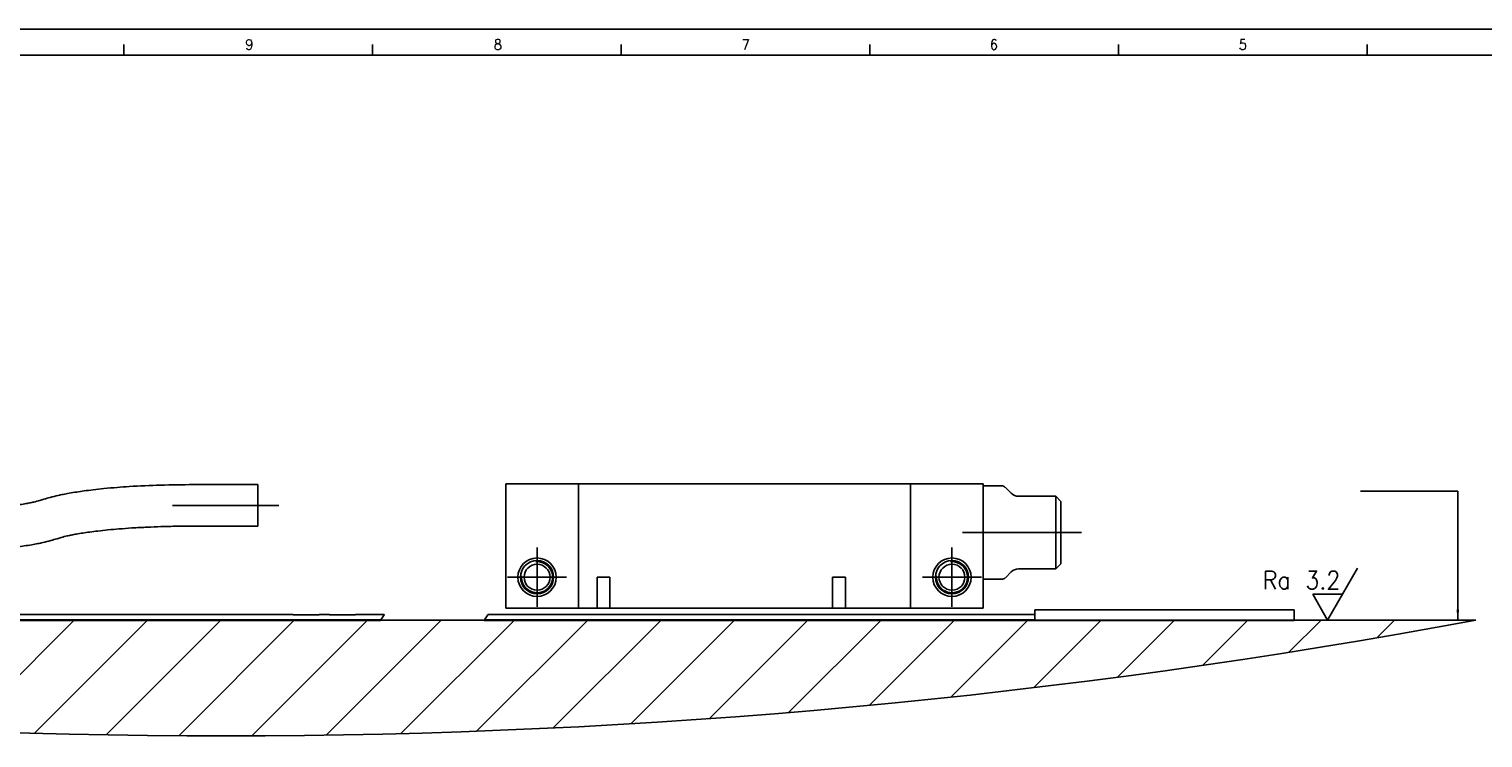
# Model space of a CAD drawing. Header units: millimetres. Extents: x -235 to 2095, y -109 to 485.
# Tile 15 of 20: x 150 to 430, y 348 to 485. Entities that reach past the tile are written whole.
import ezdxf

# ---------------------------------------------------------------- set-up
doc = ezdxf.new("R2010")
doc.units = ezdxf.units.MM
doc.linetypes.add('DOT_CENTER', pattern=[14, 12, -1, 0, -1])
doc.layers.add('1', color=7, linetype='Continuous')
doc.styles.add('CONVERTER_11', font='txt.shx', dxfattribs={"width": 0.9})
doc.dimstyles.get("Standard").update_dxf_attribs({"dimtxt": 0.18, "dimasz": 0.18, "dimexe": 0.18, "dimexo": 0.0625, "dimgap": 0.09, "dimtad": 0, "dimtih": 1, "dimtoh": 1, "dimdec": 4, "dimzin": 0, "dimdsep": 46, "dimtxsty": 'Standard', "dimcen": 0.09, "dimadec": 0, "dimazin": 0, "dimtfac": 1, "dimtdec": 4, "dimtofl": 0, "dimtmove": 0, "dimatfit": 3, "dimfxl": 1, "dimtolj": 1, "dimtzin": 0, "dimarcsym": 0})

# ---------------------------------------------------------------- blocks, each defined once
blk = doc.blocks.new('AM_CREATE_SYMBOL_SURFACE', base_point=(400.44, 370.9))
at = {"layer": '1', "color": 7, "linetype": 'Continuous'}
for p, q in [((400.44, 370.9), (406.21, 380.9)), ((397.56, 375.9), (400.44, 370.9)), ((403.32, 375.9), (397.56, 375.9))]:
    blk.add_line(p, q, dxfattribs=at)
at = {"layer": '1', "color": 4, "insert": (402.89, 376.85), "char_height": 3.5, "attachment_point": 9, "line_spacing_factor": 1.20048, "style": 'CONVERTER_11'}
blk.add_mtext('Ra 3.2', dxfattribs=at)
blk = doc.blocks.new('FLEJE_REGLA_EXPOSED_ADHESIVADA_1220__21', base_point=(-34, 185.42))
at = {"color": 7, "linetype": 'Continuous'}
for p, q in [((197, 186.42), (172, 186.42)), ((172, 186.42), (172, 185.98)), ((197, 186.42), (197, 185.42)), ((-9, 185.48), (108.93, 185.48)), ((108.89, 185.42), (-9, 185.42)), ((56.5, 185.98), (100.5, 185.98)), ((100.5, 185.96), (100.5, 185.98)), ((100.5, 185.94), (100.5, 185.96)), ((100.5, 185.96), (102.5, 185.96)), ((100.5, 185.94), (102.5, 185.94)), ((102.5, 185.94), (102.5, 185.96)), ((102.5, 185.94), (103, 185.94)), ((103, 185.98), (103, 185.94)), ((103, 185.98), (104, 185.98)), ((104, 185.98), (104, 185.94)), ((104, 185.94), (104.5, 185.94)), ((104.5, 185.94), (104.5, 185.96)), ((104.5, 185.96), (106.5, 185.96)), ((104.5, 185.94), (106.5, 185.94)), ((106.5, 185.98), (109.26, 185.98)), ((106.5, 185.98), (106.5, 185.96)), ((106.5, 185.96), (106.5, 185.94)), ((172, 185.42), (118.89, 185.42)), ((118.93, 185.48), (172, 185.48)), ((119.26, 185.98), (172, 185.98)), ((172, 185.98), (172, 185.42)), ((197, 185.42), (172, 185.42))]:
    blk.add_line(p, q, dxfattribs=at)
at = {"color": 2, "linetype": 'DOT_CENTER'}
for p, q in [((108.93, 185.48), (108.89, 185.42)), ((108.93, 185.48), (109.25, 185.96)), ((109.25, 185.96), (109.26, 185.98)), ((118.89, 185.42), (118.93, 185.48)), ((119.25, 185.96), (118.93, 185.48)), ((119.26, 185.98), (119.25, 185.96))]:
    blk.add_line(p, q, dxfattribs=at)
blk = doc.blocks.new('CABEZA_REGLA_EXPOSED_2__22', base_point=(121, 186.58))
at = {"color": 7, "linetype": 'Continuous'}
for p, q in [((121, 198.58), (128, 198.58)), ((121, 186.58), (121, 198.58)), ((160, 198.58), (128, 198.58)), ((128, 186.58), (128, 198.58)), ((167, 198.58), (160, 198.58)), ((160, 198.58), (160, 186.58)), ((167, 198.38), (167, 198.58)), ((168.79, 198.38), (167, 198.38)), ((167, 189.38), (167, 198.38)), ((169.71, 197.67), (169.15, 198.23)), ((174, 197.38), (170.41, 197.38)), ((174.5, 196.88), (174, 197.38)), ((174, 190.38), (174, 197.38)), ((174.5, 196.88), (174.5, 190.88)), ((174.5, 190.88), (174, 190.38)), ((129.78, 189.58), (129.78, 186.58)), ((129.78, 189.58), (131.02, 189.58)), ((131.02, 189.58), (131.02, 186.58)), ((152.48, 189.58), (153.72, 189.58)), ((152.48, 189.58), (152.48, 186.58)), ((153.72, 189.58), (153.72, 186.58)), ((168.79, 189.38), (167, 189.38)), ((167, 186.58), (167, 189.38)), ((169.71, 190.09), (169.15, 189.53)), ((174, 190.38), (170.41, 190.38)), ((121, 186.58), (128, 186.58)), ((129.78, 186.58), (128, 186.58)), ((129.78, 186.58), (131.02, 186.58)), ((152.48, 186.58), (131.02, 186.58)), ((152.48, 186.58), (153.72, 186.58)), ((160, 186.58), (153.72, 186.58)), ((160, 186.58), (167, 186.58))]:
    blk.add_line(p, q, dxfattribs=at)
for centre, radius in [((124, 189.58), 1.85), ((124, 189.58), 1.6), ((124, 189.58), 1.25), ((164, 189.58), 1.85), ((164, 189.58), 1.6), ((164, 189.58), 1.25)]:
    blk.add_circle(centre, radius, dxfattribs=at)
for centre, radius, start, end in [((168.79, 197.88), 0.5, 45, 90), ((170.41, 198.38), 1, 225, 270), ((168.79, 189.88), 0.5, 270, 315), ((170.41, 189.38), 1, 90, 135)]:
    blk.add_arc(centre, radius, start, end, dxfattribs=at)
at = {"layer": '1', "color": 2, "linetype": 'DOT_CENTER'}
for p, q in [((170.79, 193.88), (165, 193.88)), ((171.71, 193.88), (167.15, 193.88)), ((176.5, 193.88), (168.41, 193.88)), ((124, 192.43), (124, 186.73)), ((164, 192.43), (164, 186.73)), ((126.85, 189.58), (121.15, 189.58)), ((166.85, 189.58), (161.15, 189.58))]:
    blk.add_line(p, q, dxfattribs=at)
at = {"layer": '1', "color": 30, "linetype": 'Continuous'}
for centre in [(124, 189.58), (164, 189.58)]:
    blk.add_arc(centre, 1.5, 175, 95, dxfattribs=at)
blk = doc.blocks.new('CABEZA_REGLA_EXPOSED__23', base_point=(-4, 186.58))
at = {"color": 7, "linetype": 'Continuous'}
for p, q in [((-4, 198.58), (3, 198.58)), ((-4, 186.58), (-4, 198.58)), ((35, 198.58), (3, 198.58)), ((3, 186.58), (3, 198.58)), ((35, 198.58), (42, 198.58)), ((35, 198.58), (35, 186.58)), ((42, 198.38), (42, 198.58)), ((43.79, 198.38), (42, 198.38)), ((42, 189.38), (42, 198.38)), ((44.71, 197.67), (44.15, 198.23)), ((90.84, 198.5), (97.09, 198.5)), ((97.09, 194.52), (97.09, 198.5)), ((49, 197.38), (45.41, 197.38)), ((49, 190.38), (49, 197.38)), ((49.5, 196.88), (49, 197.38)), ((49.5, 196.88), (49.5, 190.88)), ((63.34, 195.88), (49.5, 195.88)), ((90.84, 194.5), (97.09, 194.5)), ((97.09, 194.5), (97.09, 194.52)), ((49.5, 190.88), (49, 190.38)), ((63.34, 191.88), (49.5, 191.88)), ((4.78, 189.58), (6.02, 189.58)), ((4.78, 189.58), (4.78, 186.58)), ((6.02, 189.58), (6.02, 186.58)), ((27.48, 189.58), (27.48, 186.58)), ((27.48, 189.58), (28.72, 189.58)), ((28.72, 189.58), (28.72, 186.58)), ((42, 186.58), (42, 189.38)), ((43.79, 189.38), (42, 189.38)), ((44.71, 190.09), (44.15, 189.53)), ((49, 190.38), (45.41, 190.38)), ((-4, 186.58), (3, 186.58)), ((4.78, 186.58), (3, 186.58)), ((4.78, 186.58), (6.02, 186.58)), ((27.48, 186.58), (6.02, 186.58)), ((27.48, 186.58), (28.72, 186.58)), ((35, 186.58), (28.72, 186.58)), ((35, 186.58), (42, 186.58))]:
    blk.add_line(p, q, dxfattribs=at)
for centre, radius in [((-1, 189.58), 1.85), ((-1, 189.58), 1.6), ((-1, 189.58), 1.25), ((39, 189.58), 1.85), ((39, 189.58), 1.6), ((39, 189.58), 1.25)]:
    blk.add_circle(centre, radius, dxfattribs=at)
for centre, radius, start, end in [((43.79, 197.88), 0.5, 45, 90), ((45.41, 198.38), 1, 225, 270), ((43.79, 189.88), 0.5, 270, 315), ((45.41, 189.38), 1, 90, 135)]:
    blk.add_arc(centre, radius, start, end, dxfattribs=at)
for points, knots in [([(76.46, 197.09), (76.66, 197.15), (77.11, 197.29), (77.73, 197.44), (78.34, 197.57), (78.94, 197.68), (79.61, 197.79), (80.38, 197.9), (81.25, 198.01), (82.32, 198.13), (83.48, 198.23), (85.3, 198.36), (87.74, 198.47), (89.8, 198.49), (90.84, 198.5)], [0, 0, 0, 0, 0.62921, 1.420102, 1.920735, 2.501937, 3.237484, 3.957403, 4.829088, 5.884032, 7.17488, 8.336975, 11.355926, 14.497743, 14.497743, 14.497743, 14.497743]), ([(63.34, 195.88), (63.81, 195.88), (64.84, 195.89), (66.39, 195.92), (67.89, 195.98), (69.22, 196.06), (70.41, 196.14), (71.5, 196.24), (72.46, 196.34), (73.29, 196.44), (73.98, 196.54), (74.56, 196.64), (75.05, 196.73), (75.54, 196.83), (76, 196.95), (76.33, 197.05), (76.46, 197.09)], [0, 0, 0, 0, 1.413116, 3.102191, 4.651907, 5.906161, 7.09527, 8.221899, 9.202189, 10.000254, 10.710252, 11.293708, 11.77051, 12.197773, 12.794938, 13.210054, 13.210054, 13.210054, 13.210054]), ([(90.84, 194.5), (90.32, 194.5), (89.29, 194.49), (87.82, 194.46), (86.38, 194.4), (85.02, 194.33), (83.75, 194.24), (82.65, 194.14), (81.72, 194.04), (80.91, 193.94), (80.22, 193.84), (79.63, 193.74), (79.14, 193.65), (78.65, 193.55), (78.18, 193.43), (77.86, 193.33), (77.72, 193.29)], [0, 0, 0, 0, 1.560231, 3.102192, 4.400354, 5.906162, 7.186391, 8.221899, 9.20219, 10.000254, 10.67575, 11.293709, 11.77051, 12.197773, 12.780892, 13.210055, 13.210055, 13.210055, 13.210055]), ([(77.72, 193.29), (77.52, 193.23), (77.07, 193.09), (76.45, 192.94), (75.84, 192.81), (75.24, 192.7), (74.57, 192.59), (73.78, 192.47), (72.91, 192.36), (71.84, 192.25), (70.7, 192.15), (68.88, 192.02), (66.44, 191.91), (64.39, 191.89), (63.34, 191.88)], [0, 0, 0, 0, 0.62921, 1.420102, 1.920735, 2.501937, 3.237484, 3.957403, 4.896846, 5.884032, 7.17488, 8.336975, 11.355926, 14.497743, 14.497743, 14.497743, 14.497743])]:
    blk.add_open_spline(points, degree=3, knots=knots, dxfattribs=at)
at = {"layer": '1', "color": 2, "linetype": 'DOT_CENTER'}
for p, q in [((88.84, 196.5), (99.09, 196.5)), ((45.79, 193.88), (40, 193.88)), ((46.71, 193.88), (42.15, 193.88)), ((65.34, 193.88), (43.41, 193.88)), ((-1, 192.43), (-1, 186.73)), ((39, 192.43), (39, 186.73)), ((1.85, 189.58), (-3.85, 189.58)), ((41.85, 189.58), (36.15, 189.58))]:
    blk.add_line(p, q, dxfattribs=at)
at = {"layer": '1', "color": 30, "linetype": 'Continuous'}
for centre in [(-1, 189.58), (39, 189.58)]:
    blk.add_arc(centre, 1.5, 175, 95, dxfattribs=at)
blk = doc.blocks.new('REGLA_EXPOSED_ADHESIVADA__24', base_point=(-34, 185.42))
for name, p in [('CABEZA_REGLA_EXPOSED__23', (-4, 186.58)), ('CABEZA_REGLA_EXPOSED_2__22', (121, 186.58)), ('FLEJE_REGLA_EXPOSED_ADHESIVADA_1220__21', (-34, 185.42))]:
    blk.add_blockref(name, p)
blk = doc.blocks.new('EXA_1220__25', base_point=(-34, 185.42))
blk.add_blockref('REGLA_EXPOSED_ADHESIVADA__24', (-34, 185.42))
blk = doc.blocks.new('Marco_a1', base_point=(184.81, 187.78))
at = {"layer": '1', "color": 2, "linetype": 'Continuous'}
for p, q in [((604.81, 484.78), (-235.19, 484.78)), ((168.34, 481.78), (168.34, 479.78)), ((216.29, 481.78), (216.29, 479.78)), ((264.23, 481.78), (264.23, 479.78)), ((312.17, 481.78), (312.17, 479.78)), ((360.11, 481.78), (360.11, 479.78)), ((408.05, 481.78), (408.05, 479.78))]:
    blk.add_line(p, q, dxfattribs=at)
at = {"layer": '1', "color": 7, "linetype": 'Continuous'}
blk.add_line((599.81, 479.78), (-215.19, 479.78), dxfattribs=at)
at = {"layer": '1', "color": 2, "char_height": 2, "attachment_point": 4, "line_spacing_factor": 1.20048, "style": 'CONVERTER_11'}
for s, insert in [('9', (191.74, 481.8)), ('8', (239.67, 481.8)), ('7', (287.47, 481.8)), ('6', (335.32, 481.8)), ('5', (383.3, 481.8))]:
    blk.add_mtext(s, dxfattribs=dict(at, insert=insert))
blk = doc.blocks.new('Top', base_point=(184.81, 187.78))
blk.add_blockref('Marco_a1', (184.81, 187.78))
blk = doc.blocks.new('_dummy_frame__38', base_point=(-235.19, -174.57))
blk.add_blockref('Top', (184.81, 187.78))
blk = doc.blocks.new('_dummy_frame__39', base_point=(-346.5, -309.51))
at = {"layer": '1'}
blk.add_blockref('_dummy_frame__38', (-235.19, -174.57), dxfattribs=at)
blk = doc.blocks.new('Inferior1', base_point=(54, 192))
at = {"layer": '1', "linetype": 'Continuous'}
h = blk.add_hatch(dxfattribs=at)
h.set_pattern_fill('_USER', color=3, scale=5, angle=45, pattern_type=0)
h.set_pattern_definition([(45, (0, 0), (-3.53553, 3.53553), [])])
edge = h.paths.add_edge_path()
edge.add_line((-26.5, 185.45), (214.5, 185.45))
edge.add_arc((94, 830.571), 656.279, 259.419838, 280.580162, ccw=False)
at = {"layer": '1', "color": 7, "linetype": 'Continuous'}
blk.add_line((-26.5, 185.45), (214.5, 185.45), dxfattribs=at)
blk.add_arc((94, 830.571), 656.279, 259.419838, 280.580162, dxfattribs=at)
at = {"layer": '1', "color": 2}
blk.add_solid([(212.636, 186.45), (212.899, 186.45), (212.767, 185.45)], dxfattribs=at)
blk.add_blockref('EXA_1220__25', (-34, 185.42))
at = {"layer": '1', "xscale": 0.5, "yscale": 0.5, "zscale": 0.5}
blk.add_blockref('AM_CREATE_SYMBOL_SURFACE', (200.22, 185.45), dxfattribs=at)
at = {"layer": '1', "color": 2, "linetype": 'Continuous', "has_arrowhead": 0}
blk.add_leader([(212.767, 185.45), (212.767, 197.871), (203.378, 197.871)], dimstyle='Standard', dxfattribs=at)

msp = doc.modelspace()

# ---------------------------------------------------------------- block references
at = {"xscale": 2, "yscale": 2, "zscale": 2}
msp.add_blockref('Inferior1', (108, 384), dxfattribs=at)
at = {"layer": '1'}
msp.add_blockref('_dummy_frame__39', (-346.5, -309.51), dxfattribs=at)

doc.saveas('drawing.dxf')
